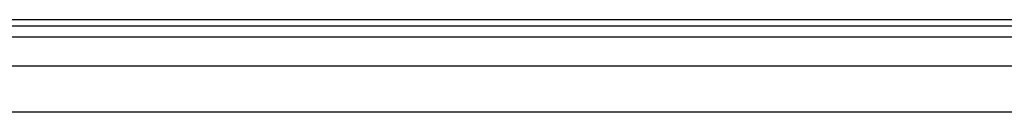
# Model space of a CAD drawing. Header units: inches. Extents: x 2 to 128, y 2 to 83.
# Tile 49 of 100: x 13.03 to 23.99, y 62.6 to 63.64. Entities that reach past the tile are written whole.
import ezdxf

# ---------------------------------------------------------------- set-up
doc = ezdxf.new("R2010")
doc.units = ezdxf.units.IN
doc.header["$LTSCALE"] = 7.686019
doc.header["$MEASUREMENT"] = 0
doc.layers.add('Visible Edges(ANSI)', color=7, linetype='Continuous', lineweight=25)
doc.layers.add('Visible Tangent Edges(ANSI)', color=7, linetype='Continuous', lineweight=25)

msp = doc.modelspace()

# ---------------------------------------------------------------- linework, layer by layer
at = {"layer": 'Visible Edges(ANSI)'}
for p, q in [((37.5193, 63.6352), (6.5673, 63.6352)), ((6.5673, 63.5657), (37.5193, 63.5657)), ((7.5246, 63.1194), (36.5353, 63.1194)), ((36.5353, 62.6036), (7.5246, 62.6036))]:
    msp.add_line(p, q, dxfattribs=at)
at = {"layer": 'Visible Tangent Edges(ANSI)'}
msp.add_line((6.5673, 63.4439), (37.5193, 63.4439), dxfattribs=at)

doc.saveas('drawing.dxf')
